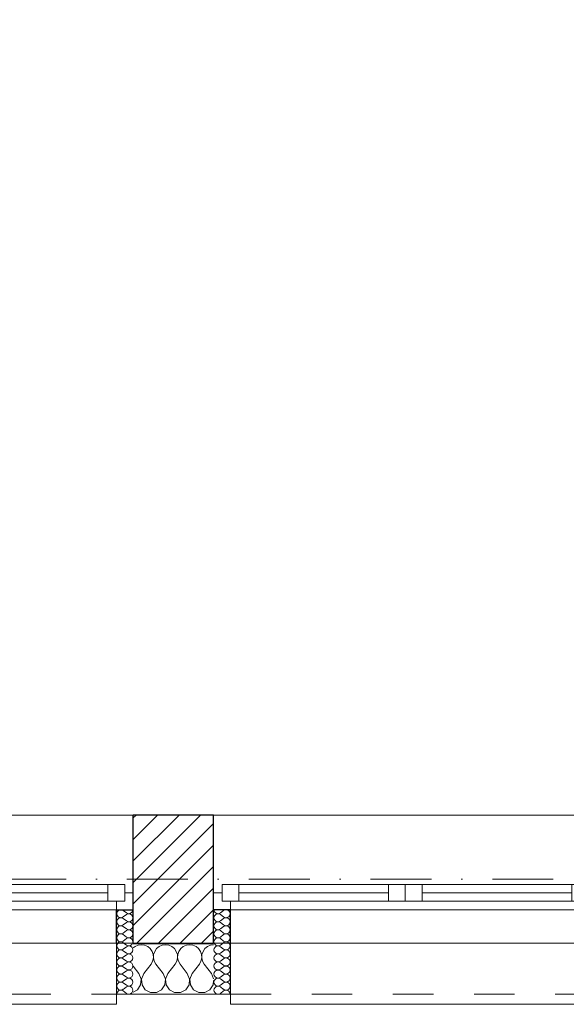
# Model space of a CAD drawing. Header units: millimetres. Extents: x -140780 to 266886, y -104422 to 233759.
# Tile 87 of 104: x 218283 to 219899, y 106825 to 109738. Entities that reach past the tile are written whole.
import ezdxf

# ---------------------------------------------------------------- set-up
doc = ezdxf.new("R2010")
doc.units = ezdxf.units.MM
doc.header["$MEASUREMENT"] = 0
doc.linetypes.add('Kropki i Kreski', pattern=[360, 180, -90, 0, -90])
doc.linetypes.add('Przerywana', pattern=[240, 120, -120])
for name, color, linetype in [('Konstrukcja - Siatki mod', 7, 'Continuous'), ('KR_INW', 7, 'Continuous'), ('NAPIS_SODON', 7, 'Continuous'), ('Okna ArchiCADa', 7, 'Continuous')]:
    doc.layers.add(name, color=color, linetype=linetype)
doc.layers.add('Konstrukcja - Siatki mod_Nr_pióra__48', color=7, linetype='Continuous', lineweight=15, true_color=0xa80f02)
doc.layers.add('KR_INW_Nr_pióra__102', color=7, linetype='Continuous', lineweight=5, true_color=0xcccccc)
for name, color, linetype, lineweight in [('KR_INW_Nr_pióra__101', 252, 'Continuous', 5), ('KR_INW_Nr_pióra__27', 7, 'Continuous', 25), ('KR_INW_Nr_pióra__47', 7, 'Continuous', 15), ('NAPIS_SODON_Nr_pióra__1', 7, 'Continuous', 13), ('Okna ArchiCADa_Nr_pióra__1', 7, 'Continuous', 13), ('Okna ArchiCADa_Nr_pióra__27', 7, 'Continuous', 25)]:
    doc.layers.add(name, color=color, linetype=linetype, lineweight=lineweight)

# ---------------------------------------------------------------- blocks, each defined once
blk = doc.blocks.new('Strop_1', base_point=(179225, 121523.3))
at = {"layer": 'NAPIS_SODON_Nr_pióra__1', "linetype": 'Continuous', "flags": 128}
blk.add_lwpolyline([(179225, 121523.3), (179225.9, 107003.8), (250898.3, 107008.3), (250897.4, 121527.8)], close=True, dxfattribs=at)
blk = doc.blocks.new('*X168')
at = {"layer": 'KR_INW_Nr_pióra__102', "linetype": 'Continuous'}
for p, q in [((218642.9, 107001.6), (218633.1, 107000.2)), ((218652.6, 107000.2), (218642.9, 107001.6)), ((218714.3, 107001.6), (218704.5, 107000.2)), ((218724, 107000.2), (218714.3, 107001.6)), ((218785.7, 107001.6), (218776, 107000.2)), ((218795.5, 107000.2), (218785.7, 107001.6)), ((218856.3, 107001.5), (218847.4, 107000.2)), ((218624.1, 106996.2), (218618.9, 106991.9)), ((218633.1, 107000.2), (218624.1, 106996.2)), ((218661.6, 106996.2), (218652.6, 107000.2)), ((218669.2, 106989.9), (218661.6, 106996.2)), ((218674.8, 106981.8), (218669.2, 106989.9)), ((218677.9, 106972.5), (218674.8, 106981.8)), ((218678.4, 106962.6), (218677.9, 106972.5)), ((218679.2, 106972.5), (218678.7, 106962.6)), ((218682.3, 106981.8), (218679.2, 106972.5)), ((218687.9, 106989.9), (218682.3, 106981.8)), ((218695.5, 106996.2), (218687.9, 106989.9)), ((218704.5, 107000.2), (218695.5, 106996.2)), ((218733.1, 106996.2), (218724, 107000.2)), ((218740.6, 106989.9), (218733.1, 106996.2)), ((218746.2, 106981.8), (218740.6, 106989.9)), ((218749.4, 106972.5), (218746.2, 106981.8)), ((218749.9, 106962.6), (218749.4, 106972.5)), ((218750.6, 106972.5), (218750.1, 106962.6)), ((218753.8, 106981.8), (218750.6, 106972.5)), ((218759.4, 106989.9), (218753.8, 106981.8)), ((218766.9, 106996.2), (218759.4, 106989.9)), ((218776, 107000.2), (218766.9, 106996.2)), ((218804.5, 106996.2), (218795.5, 107000.2)), ((218812.1, 106989.9), (218804.5, 106996.2)), ((218817.7, 106981.8), (218812.1, 106989.9)), ((218820.8, 106972.5), (218817.7, 106981.8)), ((218821.3, 106962.6), (218820.8, 106972.5)), ((218822.1, 106972.5), (218821.6, 106962.6)), ((218825.2, 106981.8), (218822.1, 106972.5)), ((218830.8, 106989.9), (218825.2, 106981.8)), ((218838.4, 106996.2), (218830.8, 106989.9)), ((218847.4, 107000.2), (218838.4, 106996.2)), ((218650, 106915.9), (218671.4, 106944.4)), ((218671.4, 106944.4), (218676.2, 106953.1)), ((218676.2, 106953.1), (218678.4, 106962.6)), ((218678.7, 106962.6), (218680.9, 106953.1)), ((218680.9, 106953.1), (218685.7, 106944.4)), ((218707.1, 106915.9), (218685.7, 106944.4)), ((218721.4, 106915.9), (218742.9, 106944.4)), ((218742.9, 106944.4), (218747.6, 106953.1)), ((218747.6, 106953.1), (218749.9, 106962.6)), ((218750.1, 106962.6), (218752.4, 106953.1)), ((218752.4, 106953.1), (218757.1, 106944.4)), ((218778.6, 106915.9), (218757.1, 106944.4)), ((218792.9, 106915.9), (218814.3, 106944.4)), ((218814.3, 106944.4), (218819.1, 106953.1)), ((218819.1, 106953.1), (218821.3, 106962.6)), ((218821.6, 106962.6), (218823.8, 106953.1)), ((218823.8, 106953.1), (218828.6, 106944.4)), ((218850, 106915.9), (218828.6, 106944.4)), ((218635.7, 106915.9), (218618.9, 106938.3)), ((218642.4, 106899.8), (218635.7, 106915.9)), ((218650, 106915.9), (218643.3, 106899.8)), ((218713.9, 106899.8), (218707.1, 106915.9)), ((218721.4, 106915.9), (218714.7, 106899.8)), ((218785.3, 106899.8), (218778.6, 106915.9)), ((218792.9, 106915.9), (218786.1, 106899.8)), ((218856.3, 106900.9), (218850, 106915.9)), ((218640.8, 106882.5), (218642.4, 106899.8)), ((218643.3, 106899.8), (218644.9, 106882.5)), ((218712.2, 106882.5), (218713.9, 106899.8)), ((218714.7, 106899.8), (218716.3, 106882.5)), ((218783.7, 106882.5), (218785.3, 106899.8)), ((218786.1, 106899.8), (218787.8, 106882.5)), ((218855.1, 106882.5), (218856.3, 106895.2)), ((218618.9, 106861.4), (218631.2, 106868)), ((218631.2, 106868), (218640.8, 106882.5)), ((218644.9, 106882.5), (218654.5, 106868)), ((218654.5, 106868), (218669.9, 106859.8)), ((218669.9, 106859.8), (218687.3, 106859.8)), ((218687.3, 106859.8), (218702.6, 106868)), ((218702.6, 106868), (218712.2, 106882.5)), ((218716.3, 106882.5), (218726, 106868)), ((218726, 106868), (218741.3, 106859.8)), ((218741.3, 106859.8), (218758.7, 106859.8)), ((218758.7, 106859.8), (218774, 106868)), ((218774, 106868), (218783.7, 106882.5)), ((218787.8, 106882.5), (218797.4, 106868)), ((218797.4, 106868), (218812.7, 106859.8)), ((218812.7, 106859.8), (218830.1, 106859.8)), ((218830.1, 106859.8), (218845.5, 106868)), ((218845.5, 106868), (218855.1, 106882.5))]:
    blk.add_line(p, q, dxfattribs=at)
blk = doc.blocks.new('*X209')
at = {"layer": 'KR_INW_Nr_pióra__102', "linetype": 'Continuous'}
for p, q in [((218598.6, 107095.6), (218589.1, 107102.8)), ((218598.6, 107090.9), (218589.1, 107083.7)), ((218598.6, 107071.8), (218589.1, 107079)), ((218598.6, 107067), (218589.1, 107059.9)), ((218598.6, 107048), (218589.1, 107055.1)), ((218598.6, 107043.2), (218589.1, 107036.1)), ((218598.6, 107024.2), (218589.1, 107031.3)), ((218598.6, 107019.4), (218589.1, 107012.3)), ((218598.6, 107000.4), (218589.1, 107007.5)), ((218598.6, 106995.6), (218589.1, 106988.5)), ((218598.6, 106976.6), (218589.1, 106983.7)), ((218598.6, 106971.8), (218589.1, 106964.7)), ((218598.6, 106952.8), (218589.1, 106959.9)), ((218598.6, 106948), (218589.1, 106940.9)), ((218598.6, 106929), (218589.1, 106936.1)), ((218598.6, 106924.2), (218589.1, 106917)), ((218598.6, 106905.1), (218589.1, 106912.3)), ((218598.6, 106900.4), (218589.1, 106893.2)), ((218598.6, 106881.3), (218589.1, 106888.5)), ((218598.6, 106876.6), (218589.1, 106869.4)), ((218598.6, 106857.5), (218589.1, 106864.7))]:
    blk.add_line(p, q, dxfattribs=at)
for centre, start, end in [((218582, 107093.2), 53.1301, 180), ((218582, 107093.2), 180, 306.8699), ((218605.8, 107105.1), 233.1301, 0), ((218605.8, 107081.3), 233.1301, 126.8699), ((218582, 107069.4), 53.1301, 180), ((218582, 107069.4), 180, 306.8699), ((218605.8, 107057.5), 233.1301, 126.8699), ((218582, 107045.6), 53.1301, 180), ((218582, 107045.6), 180, 306.8699), ((218582, 107021.8), 53.1301, 180), ((218605.8, 107033.7), 233.1301, 126.8699), ((218582, 107021.8), 180, 306.8699), ((218582, 106998), 53.1301, 180), ((218605.8, 107009.9), 233.1301, 126.8699), ((218582, 106998), 180, 306.8699), ((218582, 106974.2), 53.1301, 180), ((218582, 106974.2), 180, 306.8699), ((218605.8, 106986.1), 233.1301, 126.8699), ((218605.8, 106962.3), 233.1301, 126.8699), ((218582, 106950.4), 53.1301, 180), ((218582, 106950.4), 180, 306.8699), ((218605.8, 106938.5), 233.1301, 126.8699), ((218582, 106926.6), 53.1301, 180), ((218582, 106926.6), 180, 306.8699), ((218582, 106902.8), 53.1301, 180), ((218605.8, 106914.7), 233.1301, 126.8699), ((218582, 106902.8), 180, 306.8699), ((218582, 106879), 53.1301, 180), ((218605.8, 106890.9), 233.1301, 126.8699), ((218582, 106879), 180, 306.8699), ((218582, 106855.1), 53.1301, 180), ((218605.8, 106867), 233.1301, 126.8699)]:
    blk.add_arc(centre, 11.9, start, end, dxfattribs=at)
blk = doc.blocks.new('*X210')
at = {"layer": 'KR_INW_Nr_pióra__102', "linetype": 'Continuous'}
for p, q in [((218876.5, 107095.6), (218886.1, 107102.8)), ((218876.5, 107090.9), (218886.1, 107083.7)), ((218876.5, 107071.8), (218886.1, 107079)), ((218876.5, 107067), (218886.1, 107059.9)), ((218876.5, 107048), (218886.1, 107055.1)), ((218876.5, 107043.2), (218886.1, 107036.1)), ((218876.5, 107024.2), (218886.1, 107031.3)), ((218876.5, 107019.4), (218886.1, 107012.3)), ((218876.5, 107000.4), (218886.1, 107007.5)), ((218876.5, 106995.6), (218886.1, 106988.5)), ((218876.5, 106976.6), (218886.1, 106983.7)), ((218876.5, 106971.8), (218886.1, 106964.7)), ((218876.5, 106952.8), (218886.1, 106959.9)), ((218876.5, 106948), (218886.1, 106940.9)), ((218876.5, 106929), (218886.1, 106936.1)), ((218876.5, 106924.2), (218886.1, 106917)), ((218876.5, 106905.1), (218886.1, 106912.3)), ((218876.5, 106900.4), (218886.1, 106893.2)), ((218876.5, 106881.3), (218886.1, 106888.5)), ((218876.5, 106876.6), (218886.1, 106869.4)), ((218876.5, 106857.5), (218886.1, 106864.7))]:
    blk.add_line(p, q, dxfattribs=at)
for centre, start, end in [((218869.4, 107105.1), 180, 306.8699), ((218869.4, 107081.3), 53.1301, 306.8699), ((218893.2, 107093.2), 0, 126.8699), ((218893.2, 107093.2), 233.1301, 0), ((218869.4, 107057.5), 53.1301, 306.8699), ((218893.2, 107069.4), 0, 126.8699), ((218893.2, 107069.4), 233.1301, 0), ((218869.4, 107033.7), 53.1301, 306.8699), ((218893.2, 107045.6), 0, 126.8699), ((218893.2, 107045.6), 233.1301, 0), ((218893.2, 107021.8), 0, 126.8699), ((218869.4, 107009.9), 53.1301, 306.8699), ((218893.2, 107021.8), 233.1301, 0), ((218893.2, 106998), 0, 126.8699), ((218869.4, 106986.1), 53.1301, 306.8699), ((218869.4, 106962.3), 53.1301, 306.8699), ((218893.2, 106998), 233.1301, 0), ((218893.2, 106974.2), 0, 126.8699), ((218893.2, 106974.2), 233.1301, 0), ((218869.4, 106938.5), 53.1301, 306.8699), ((218893.2, 106950.4), 0, 126.8699), ((218893.2, 106950.4), 233.1301, 0), ((218869.4, 106914.7), 53.1301, 306.8699), ((218893.2, 106926.6), 0, 126.8699), ((218893.2, 106926.6), 233.1301, 0), ((218893.2, 106902.8), 0, 126.8699), ((218869.4, 106890.9), 53.1301, 306.8699), ((218893.2, 106902.8), 233.1301, 0), ((218893.2, 106879), 0, 126.8699), ((218869.4, 106867), 53.1301, 306.8699), ((218893.2, 106879), 233.1301, 0), ((218893.2, 106855.1), 0, 126.8699)]:
    blk.add_arc(centre, 11.9, start, end, dxfattribs=at)
blk = doc.blocks.new('Okno dwuskrzydłowe 19_5')
at = {"layer": 'Okna ArchiCADa_Nr_pióra__1', "linetype": 'Continuous'}
for p, q in [((-566.8, 230), (566.8, 230)), ((-566.8, 0), (-541.8, 0)), ((-541.8, 25), (-491.8, 25)), ((-541.8, -25), (-541.8, 25)), ((-541.8, 0), (-541.8, -25)), ((-491.8, 25), (-50, 25)), ((-491.8, 25), (-491.8, -25)), ((-491.8, 25), (-50, 25)), ((-491.8, 0), (-50, 0)), ((-50, -25), (-50, 25)), ((-50, 25), (0, 25)), ((0, 25), (0, -25)), ((0, 25), (50, 25)), ((0, -25), (0, 25)), ((50, 25), (491.8, 25)), ((50, 25), (50, -25)), ((50, 25), (491.8, 25)), ((50, 0), (491.8, 0)), ((491.8, -25), (491.8, 25)), ((491.8, 25), (541.8, 25)), ((541.8, 25), (541.8, -25)), ((541.8, -25), (541.8, 0)), ((541.8, 0), (566.8, 0)), ((-541.8, -25), (-516.8, -25)), ((-491.8, -25), (-541.8, -25)), ((-516.8, -25), (-516.8, -50)), ((-50, -25), (-491.8, -25)), ((0, -25), (-50, -25)), ((50, -25), (0, -25)), ((491.8, -25), (50, -25)), ((541.8, -25), (491.8, -25)), ((516.8, -50), (516.8, -25)), ((516.8, -25), (541.8, -25)), ((-516.8, -50), (-566.8, -50)), ((0, -50), (-516.8, -50)), ((516.8, -50), (0, -50)), ((566.8, -50), (516.8, -50)), ((-516.8, -300), (-516.8, -330)), ((516.8, -330), (516.8, -300)), ((-516.8, -330), (516.8, -330))]:
    blk.add_line(p, q, dxfattribs=at)
at = {"layer": 'Okna ArchiCADa_Nr_pióra__1', "linetype": 'Przerywana'}
blk.add_line((-516.8, -300), (516.8, -300), dxfattribs=at)
at = {"layer": 'Okna ArchiCADa_Nr_pióra__27', "linetype": 'Continuous'}
for p, q in [((-566.8, -50), (-566.8, 0)), ((566.8, -50), (566.8, 0)), ((-516.8, -50), (-566.8, -50)), ((516.8, -50), (566.8, -50))]:
    blk.add_line(p, q, dxfattribs=at)
blk = doc.blocks.new('Ściana_3', base_point=(179075.1, 106855.1))
at = {"layer": 'KR_INW_Nr_pióra__101', "linetype": 'Continuous'}
h = blk.add_hatch(dxfattribs=at)
h.set_pattern_fill('Cegła_licówka', color=256, style=0, pattern_type=2)
h.set_pattern_definition([(45, (0, 0), (-31.819804, 31.819804), [])])
h.paths.add_polyline_path([(218618.9, 107155.1), (218618.9, 107105.1), (218618.9, 107005.1), (218856.3, 107005.1), (218856.3, 107105.1), (218856.3, 107155.1), (218856.3, 107385.1), (218618.9, 107385.1)])
at = {"layer": 'KR_INW_Nr_pióra__27', "linetype": 'Continuous'}
for p, q in [((218618.9, 107155.1), (218618.9, 107385.1)), ((218856.3, 107155.1), (218856.3, 107385.1)), ((218618.9, 107105.1), (218618.9, 107155.1)), ((218856.3, 107105.1), (218856.3, 107155.1)), ((218568.9, 107005.1), (218568.9, 107105.1)), ((218568.9, 107105.1), (218618.9, 107105.1)), ((218618.9, 107005.1), (218618.9, 107105.1)), ((218856.3, 107005.1), (218856.3, 107105.1)), ((218906.3, 107105.1), (218856.3, 107105.1)), ((218906.3, 107005.1), (218906.3, 107105.1)), ((218618.9, 107005.1), (218856.3, 107005.1))]:
    blk.add_line(p, q, dxfattribs=at)
at = {"layer": 'KR_INW_Nr_pióra__27', "linetype": 'Continuous', "flags": 128}
blk.add_lwpolyline([(218856.3, 107385.1), (218618.9, 107385.1)], dxfattribs=at)
at = {"layer": 'KR_INW_Nr_pióra__47', "linetype": 'Continuous'}
for p, q in [((218618.9, 107105.1), (218568.9, 107105.1)), ((218568.9, 107105.1), (218568.9, 106855.1)), ((218856.3, 107105.1), (218906.3, 107105.1)), ((218906.3, 107105.1), (218906.3, 106855.1)), ((218568.9, 106855.1), (218568.9, 107005.1)), ((218906.3, 106855.1), (218906.3, 107005.1)), ((218618.9, 106855.1), (218568.9, 106855.1)), ((218856.3, 106855.1), (218906.3, 106855.1))]:
    blk.add_line(p, q, dxfattribs=at)
at = {"layer": 'KR_INW_Nr_pióra__47', "linetype": 'Continuous', "flags": 128}
blk.add_lwpolyline([(218618.9, 106855.1), (218856.3, 106855.1)], dxfattribs=at)
at = {"layer": 'KR_INW'}
for name in ['*X209', '*X210', '*X168']:
    blk.add_blockref(name, (0, 0), dxfattribs=at)
at = {"layer": 'Okna ArchiCADa', "color": 21, "linetype": 'Continuous', "lineweight": 13, "true_color": 0xff9955, "zscale": 1000}
for p in [(218052.1, 107155.1), (219423.1, 107155.1)]:
    blk.add_blockref('Okno dwuskrzydłowe 19_5', p, dxfattribs=at)
blk = doc.blocks.new('Standardowy znacznik siatki_10')
at = {"layer": 'Konstrukcja - Siatki mod_Nr_pióra__48', "linetype": 'Kropki i Kreski'}
blk.add_line((1000, 0), (72912, 0), dxfattribs=at)

msp = doc.modelspace()

# ---------------------------------------------------------------- block references
at = {"layer": 'Konstrukcja - Siatki mod', "color": 8, "linetype": 'Continuous', "lineweight": 13, "zscale": 1000}
msp.add_blockref('Standardowy znacznik siatki_10', (177989.3, 107195.1), dxfattribs=at)
at = {"layer": 'KR_INW'}
msp.add_blockref('Ściana_3', (179075.1, 106855.1), dxfattribs=at)
at = {"layer": 'NAPIS_SODON', "linetype": 'Continuous'}
msp.add_blockref('Strop_1', (179225, 121523.3), dxfattribs=at)

doc.saveas('drawing.dxf')
